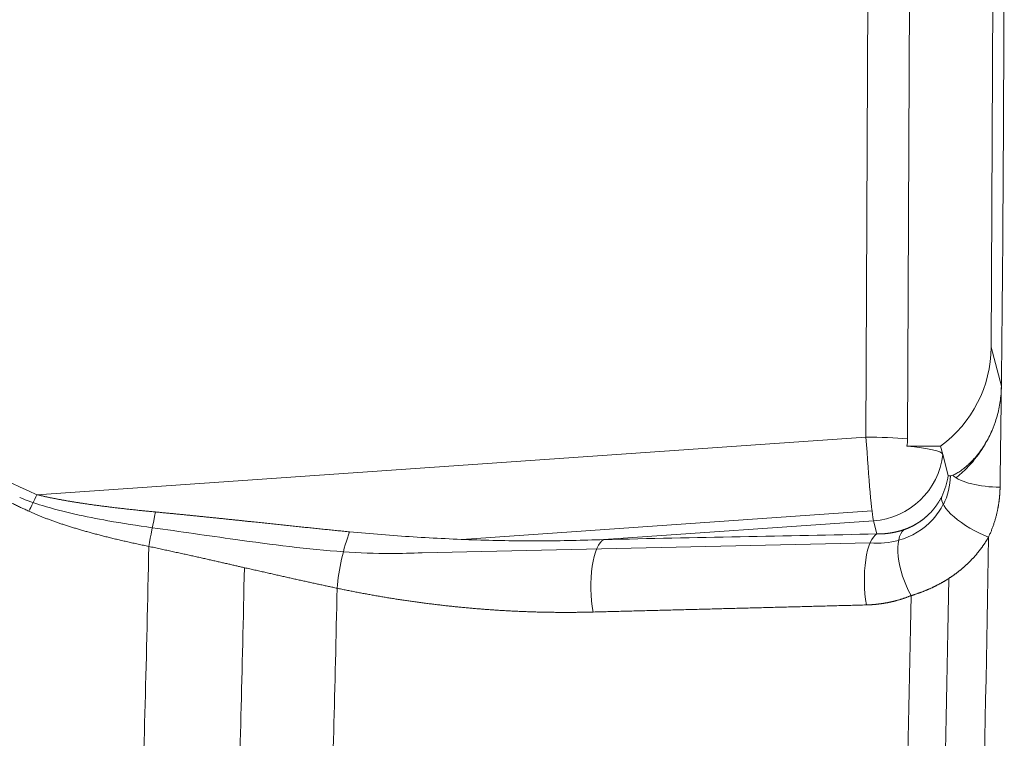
# Model space of a CAD drawing. Header units: millimetres. Extents: x 35469 to 44263, y -24881 to -16268.
# Tile 149 of 231: x 43768.9 to 43774.84, y -24755.36 to -24751.03. Entities that reach past the tile are written whole.
import ezdxf

# ---------------------------------------------------------------- set-up
doc = ezdxf.new("R2010")
doc.units = ezdxf.units.MM
doc.header["$LTSCALE"] = 0.3175
doc.layers.add('1轮廓实线层', color=7, linetype='Continuous', lineweight=18)

# ---------------------------------------------------------------- blocks, each defined once
blk = doc.blocks.new('MR20E-1840')
at = {"layer": '1轮廓实线层'}
for p, q in [((15610.8238, -10810.6897), (15610.8447, -10806.1685)), ((15611.0959, -10806.1784), (15611.075, -10810.6995)), ((15611.5943, -10806.7306), (15611.5785, -10810.1474)), ((15611.5785, -10810.1474), (15611.6403, -10810.3826)), ((15605.8236, -10811.0364), (15610.8238, -10810.6897)), ((15611.0708, -10810.7438), (15611.2737, -10810.7438)), ((15611.2867, -10810.7931), (15611.2737, -10810.7438)), ((15611.2867, -10810.7931), (15611.32, -10810.9198)), ((15610.8602, -10811.1342), (15608.3873, -10811.3057)), ((15610.8687, -10811.1938), (15609.2424, -10811.3066)), ((15610.8895, -10811.2731), (15610.8687, -10811.1938)), ((15610.8487, -10811.3271), (15608.1468, -10811.3862))]:
    blk.add_line(p, q, dxfattribs=at)
for centre, major_axis, ratio, start_param, end_param in [((15611.3301, -10807.4632), (0, 9.375), 0.034828, 4.395712, 4.765461), ((15610.829, -10810.1474), (0.7254, 0.1906), 0.990725, 5.092992, 6.02398), ((15611.3301, -10807.4632), (0, 9.375), 0.034828, 4.326584, 4.395712), ((15610.8394, -10810.7488), (0.0311, -0.4489), 0.025581, 4.578495, 6.149291), ((15610.8394, -10810.7488), (-0.45, 0.0021), 0.131341, 4.161843, 4.747528), ((15610.8264, -10810.6995), (-0.2406, -0.0632), 0.990725, 2.701984, 2.882387), ((15610.8392, -10810.7931), (0.4478, -0.0021), 0.131341, 0.035139, 1.027763), ((15610.8394, -10810.7488), (-0.4352, -0.1143), 0.990725, 1.381404, 2.783042), ((15611.6229, -10810.8781), (-0.3, 0.0042), 0.376077, 0.407195, 1.608392), ((15605.8132, -10810.997), (-0.1224, -0.2739), 0.085621, 1.076427, 1.464698), ((15611.5537, -10811.1694), (-0.2702, 0.1305), 0.361718, 0.091561, 1.778507), ((15606.5358, -10811.2031), (-0.0592, -0.2941), 0.031422, 4.504322, 5.234707), ((15607.7173, -10811.4564), (0.061, 0.2937), 0.204402, 0.88405, 2.125239), ((15610.9091, -10811.5698), (-0.0063, 0.2999), 0.316473, 0.14115, 2.017338), ((15611.1788, -10811.5166), (-0.1091, 0.2794), 0.43263, 0.148868, 1.873553), ((15611.2652, -10807.4632), (0, 9.375), 0.034828, 3.822289, 4.291687), ((15606.2573, -10807.4632), (0, -7.9345), 0.034828, 0.771674, 1.059116), ((15609.2619, -10811.6033), (-0.0059, 0.2999), 0.32292, 0.141477, 2.052326), ((15606.8328, -10807.4632), (0, 8.025), 0.034828, 3.920729, 4.188707), ((15611.0302, -10807.4632), (0, 9.375), 0.034828, 3.854603, 4.262412), ((15607.3874, -10807.4632), (0, 8.2034), 0.034828, 3.930197, 4.183779), ((15610.8065, -10807.4632), (0, -9.303), 0.034828, 0.726208, 1.104582)]:
    blk.add_ellipse(centre, major_axis=major_axis, ratio=ratio, start_param=start_param, end_param=end_param, dxfattribs=at)
for points, knots in [([(15605.7758, -10811.1362), (15605.7674, -10811.1323), (15605.7505, -10811.1245), (15605.7253, -10811.1128), (15605.7002, -10811.1011), (15605.6753, -10811.0894), (15605.6505, -10811.0778), (15605.6258, -10811.0662), (15605.6013, -10811.0546), (15605.5769, -10811.043), (15605.5526, -10811.0314), (15605.5284, -10811.0199), (15605.5044, -10811.0083), (15605.4805, -10810.9968), (15605.4568, -10810.9853), (15605.4332, -10810.9738), (15605.4097, -10810.9624), (15605.3863, -10810.9509), (15605.3631, -10810.9395), (15605.34, -10810.9281), (15605.3171, -10810.9167), (15605.2942, -10810.9054), (15605.2715, -10810.894), (15605.249, -10810.8827), (15605.2266, -10810.8714), (15605.2043, -10810.8601), (15605.1821, -10810.8488), (15605.1601, -10810.8375), (15605.1382, -10810.8263), (15605.1164, -10810.8151), (15605.0947, -10810.8039), (15605.0732, -10810.7927), (15605.0519, -10810.7815), (15605.0306, -10810.7704), (15605.0095, -10810.7592), (15604.9885, -10810.7481), (15604.9191, -10810.7111), (15604.8029, -10810.6479), (15604.6425, -10810.5571), (15604.4873, -10810.4656), (15604.3375, -10810.3735), (15604.2333, -10810.3066), (15604.1723, -10810.2663), (15604.1526, -10810.2533), (15604.133, -10810.2402), (15604.1136, -10810.2271), (15604.0943, -10810.214), (15604.0751, -10810.201), (15604.0561, -10810.1879), (15604.0373, -10810.1748), (15604.0185, -10810.1618), (15603.9999, -10810.1487), (15603.9815, -10810.1357), (15603.9631, -10810.1226), (15603.9449, -10810.1096), (15603.9269, -10810.0965), (15603.909, -10810.0835), (15603.8912, -10810.0704), (15603.8736, -10810.0574), (15603.8561, -10810.0444), (15603.8388, -10810.0314), (15603.8216, -10810.0183), (15603.8045, -10810.0053), (15603.7876, -10809.9923), (15603.7708, -10809.9793), (15603.7541, -10809.9663), (15603.7376, -10809.9532), (15603.7212, -10809.9402), (15603.705, -10809.9272), (15603.6889, -10809.9142), (15603.673, -10809.9012), (15603.6572, -10809.8882), (15603.6415, -10809.8752), (15603.6259, -10809.8622), (15603.6105, -10809.8492), (15603.5953, -10809.8363), (15603.5802, -10809.8233), (15603.5652, -10809.8103), (15603.5503, -10809.7973), (15603.5356, -10809.7843), (15603.5211, -10809.7713), (15603.5067, -10809.7583), (15603.4924, -10809.7454), (15603.4782, -10809.7324), (15603.4642, -10809.7194), (15603.4504, -10809.7064), (15603.4366, -10809.6935), (15603.423, -10809.6805), (15603.4096, -10809.6675), (15603.3963, -10809.6545), (15603.3831, -10809.6416), (15603.3701, -10809.6286), (15603.3572, -10809.6156), (15603.3444, -10809.6027), (15603.3318, -10809.5897), (15603.3193, -10809.5767), (15603.307, -10809.5638), (15603.2948, -10809.5508), (15603.2828, -10809.5378), (15603.2708, -10809.5249), (15603.2591, -10809.5119), (15603.2474, -10809.4989), (15603.2359, -10809.486), (15603.2246, -10809.473), (15603.2133, -10809.46), (15603.2023, -10809.4471), (15603.1913, -10809.4341), (15603.1805, -10809.4211), (15603.1699, -10809.4082), (15603.1593, -10809.3952), (15603.1489, -10809.3822), (15603.1387, -10809.3693), (15603.1286, -10809.3563), (15603.1186, -10809.3433), (15603.1088, -10809.3304), (15603.0991, -10809.3174), (15603.0896, -10809.3044), (15603.0801, -10809.2915), (15603.0709, -10809.2785), (15603.0617, -10809.2655), (15603.0527, -10809.2525), (15603.0439, -10809.2395), (15603.0352, -10809.2266), (15603.0266, -10809.2136), (15603.0182, -10809.2006), (15603.0099, -10809.1876), (15603.0017, -10809.1746), (15602.9937, -10809.1616), (15602.9858, -10809.1487), (15602.9781, -10809.1357), (15602.9705, -10809.1227), (15602.963, -10809.1097), (15602.9557, -10809.0967), (15602.9485, -10809.0837), (15602.9415, -10809.0707), (15602.9345, -10809.0577), (15602.9278, -10809.0447), (15602.9234, -10809.036), (15602.9212, -10809.0316)], [0, 0, 0, 0, 0.007734, 0.015433, 0.023096, 0.030724, 0.038317, 0.045875, 0.053398, 0.060885, 0.068337, 0.075754, 0.083136, 0.090483, 0.097794, 0.105071, 0.112312, 0.119519, 0.126691, 0.133827, 0.140929, 0.147996, 0.155028, 0.162025, 0.168987, 0.175915, 0.182808, 0.189666, 0.196489, 0.203278, 0.210032, 0.216751, 0.223436, 0.230087, 0.236702, 0.243284, 0.249831, 0.302143, 0.353263, 0.403209, 0.451999, 0.499653, 0.506251, 0.512817, 0.51935, 0.52585, 0.532318, 0.538754, 0.545158, 0.551529, 0.557868, 0.564176, 0.570451, 0.576694, 0.582906, 0.589086, 0.595234, 0.601351, 0.607436, 0.613491, 0.619513, 0.625505, 0.631466, 0.637395, 0.643294, 0.649162, 0.655, 0.660807, 0.666583, 0.67233, 0.678046, 0.683732, 0.689387, 0.695013, 0.70061, 0.706176, 0.711714, 0.717221, 0.7227, 0.728149, 0.733569, 0.738961, 0.744324, 0.749658, 0.754963, 0.760241, 0.76549, 0.770711, 0.775904, 0.781069, 0.786207, 0.791317, 0.796401, 0.801457, 0.806485, 0.811488, 0.816463, 0.821412, 0.826335, 0.831232, 0.836102, 0.840947, 0.845767, 0.850561, 0.85533, 0.860073, 0.864792, 0.869487, 0.874157, 0.878803, 0.883424, 0.888022, 0.892597, 0.897148, 0.901676, 0.906181, 0.910663, 0.915123, 0.919561, 0.923977, 0.928371, 0.932743, 0.937095, 0.941425, 0.945735, 0.950024, 0.954293, 0.958542, 0.962771, 0.966982, 0.971173, 0.975345, 0.979499, 0.983634, 0.987752, 0.991852, 0.995934, 1, 1, 1, 1]), ([(15602.968, -10809.008), (15603.1067, -10809.2723), (15603.3116, -10809.4926), (15603.7547, -10809.8838), (15603.9967, -10810.0552), (15604.7499, -10810.5311), (15605.2812, -10810.794), (15605.8236, -10811.0364)], [0, 0, 0, 0, 0.25, 0.25, 0.5, 0.5, 1, 1, 1, 1]), ([(15611.6403, -10810.3826), (15611.6402, -10810.3981), (15611.6388, -10810.4287), (15611.6354, -10810.459), (15611.6289, -10810.5042), (15611.6227, -10810.5339), (15611.6104, -10810.5777), (15611.6058, -10810.5922), (15611.5982, -10810.6137), (15611.5955, -10810.6208), (15611.59, -10810.6349), (15611.5871, -10810.6419), (15611.5722, -10810.6765), (15611.5586, -10810.7028), (15611.5361, -10810.7401), (15611.5283, -10810.7522), (15611.516, -10810.7697), (15611.5118, -10810.7754), (15611.5034, -10810.7866), (15611.499, -10810.7922), (15611.486, -10810.8083), (15611.4771, -10810.8184), (15611.4592, -10810.8375), (15611.4502, -10810.8464), (15611.4367, -10810.8588), (15611.43, -10810.8648), (15611.4233, -10810.8704), (15611.4189, -10810.874), (15611.4167, -10810.8758), (15611.4057, -10810.8845), (15611.3972, -10810.8907), (15611.381, -10810.9014), (15611.3733, -10810.906), (15611.3644, -10810.9108), (15611.3627, -10810.9117), (15611.3593, -10810.9134), (15611.3576, -10810.9142), (15611.3527, -10810.9165), (15611.3497, -10810.9178), (15611.3468, -10810.9189)], [0, 0, 0, 0, 0.0625, 0.125, 0.125, 0.25, 0.25, 0.3125, 0.3125, 0.34375, 0.34375, 0.375, 0.375, 0.5, 0.5, 0.5625, 0.5625, 0.59375, 0.59375, 0.625, 0.625, 0.6875, 0.6875, 0.75, 0.75, 0.78125, 0.796875, 0.796875, 0.8125, 0.8125, 0.875, 0.875, 0.9375, 0.9375, 0.953125, 0.953125, 0.96875, 0.96875, 1, 1, 1, 1]), ([(15611.5837, -10810.6499), (15611.5455, -10810.7397), (15611.4887, -10810.8225), (15611.4004, -10810.9066), (15611.3842, -10810.9207), (15611.3673, -10810.9341)], [0, 0, 0, 0, 0.823855, 0.823855, 1, 1, 1, 1]), ([(15611.2804, -10811.0484), (15611.2906, -10811.0282), (15611.2991, -10811.0071), (15611.3123, -10810.964), (15611.3171, -10810.942), (15611.32, -10810.9198)], [0, 0, 0, 0, 0.5, 0.5, 1, 1, 1, 1]), ([(15611.3468, -10810.9189), (15611.343, -10810.9203), (15611.3396, -10810.9215), (15611.3334, -10810.923), (15611.3307, -10810.9235), (15611.3261, -10810.9237), (15611.3242, -10810.9234), (15611.322, -10810.9225), (15611.3214, -10810.9221), (15611.3205, -10810.9211), (15611.3202, -10810.9205), (15611.32, -10810.9198)], [0, 0, 0, 0, 0.25, 0.25, 0.5, 0.5, 0.75, 0.75, 0.875, 0.875, 1, 1, 1, 1]), ([(15611.6326, -10810.991), (15611.6325, -10810.9928), (15611.6325, -10810.9964), (15611.6323, -10811.0018), (15611.6322, -10811.0072), (15611.632, -10811.0126), (15611.6317, -10811.018), (15611.6314, -10811.0233), (15611.6311, -10811.0287), (15611.6307, -10811.034), (15611.6303, -10811.0394), (15611.6299, -10811.0447), (15611.6294, -10811.0501), (15611.6289, -10811.0554), (15611.6283, -10811.0607), (15611.6277, -10811.066), (15611.6271, -10811.0713), (15611.6264, -10811.0767), (15611.6257, -10811.0819), (15611.6249, -10811.0872), (15611.6241, -10811.0925), (15611.6233, -10811.0978), (15611.6224, -10811.1031), (15611.6215, -10811.1083), (15611.6206, -10811.1136), (15611.6196, -10811.1188), (15611.6186, -10811.1241), (15611.6175, -10811.1293), (15611.6164, -10811.1345), (15611.6152, -10811.1398), (15611.6137, -10811.1466), (15611.6117, -10811.155), (15611.6092, -10811.1651), (15611.6065, -10811.1751), (15611.6037, -10811.185), (15611.6007, -10811.1949), (15611.5976, -10811.2048), (15611.5944, -10811.2146), (15611.591, -10811.2244), (15611.5874, -10811.2342), (15611.5838, -10811.2439), (15611.58, -10811.2536), (15611.576, -10811.2632), (15611.5719, -10811.2728), (15611.5677, -10811.2824), (15611.5648, -10811.2888), (15611.5633, -10811.2919)], [0, 0, 0, 0, 0.017371, 0.034726, 0.052066, 0.069391, 0.086701, 0.103999, 0.121284, 0.138558, 0.155821, 0.173073, 0.190317, 0.207552, 0.224779, 0.241999, 0.259213, 0.276422, 0.293626, 0.310826, 0.328024, 0.345219, 0.362413, 0.379606, 0.3968, 0.413994, 0.43119, 0.448389, 0.465591, 0.482797, 0.500008, 0.533308, 0.566587, 0.599853, 0.633109, 0.666363, 0.699619, 0.732884, 0.766164, 0.799463, 0.832788, 0.866145, 0.899539, 0.932976, 0.966461, 1, 1, 1, 1]), ([(15606.5197, -10811.2356), (15606.4301, -10811.2232), (15606.3408, -10811.2092), (15606.119, -10811.1695), (15605.9862, -10811.1418), (15605.8104, -10811.0878), (15605.7643, -10811.0723), (15605.7198, -10811.0528)], [0, 0, 0, 0, 0.330177, 0.330177, 0.822604, 0.822604, 1, 1, 1, 1]), ([(15605.8236, -10811.0364), (15605.826, -10811.037), (15605.8308, -10811.0382), (15605.838, -10811.0399), (15605.8454, -10811.0416), (15605.8529, -10811.0433), (15605.8605, -10811.045), (15605.8682, -10811.0467), (15605.876, -10811.0485), (15605.8839, -10811.0502), (15605.892, -10811.0519), (15605.9001, -10811.0536), (15605.9084, -10811.0553), (15605.9168, -10811.0569), (15605.9253, -10811.0586), (15605.9339, -10811.0603), (15605.9426, -10811.062), (15605.9515, -10811.0637), (15605.9604, -10811.0653), (15605.9695, -10811.067), (15605.9787, -10811.0686), (15605.988, -10811.0703), (15605.9974, -10811.072), (15606.0069, -10811.0736), (15606.0166, -10811.0752), (15606.0263, -10811.0769), (15606.0362, -10811.0785), (15606.0462, -10811.0801), (15606.0563, -10811.0818), (15606.0665, -10811.0834), (15606.0768, -10811.085), (15606.0873, -10811.0866), (15606.0978, -10811.0882), (15606.1085, -10811.0898), (15606.1193, -10811.0914), (15606.1302, -10811.093), (15606.1412, -10811.0946), (15606.1523, -10811.0961), (15606.1636, -10811.0977), (15606.1749, -10811.0993), (15606.1864, -10811.1008), (15606.198, -10811.1024), (15606.2097, -10811.1039), (15606.2215, -10811.1055), (15606.2334, -10811.107), (15606.2454, -10811.1085), (15606.2576, -10811.1101), (15606.2698, -10811.1116), (15606.2822, -10811.1131), (15606.2947, -10811.1146), (15606.3073, -10811.1161), (15606.32, -10811.1176), (15606.3329, -10811.1191), (15606.3458, -10811.1206), (15606.3589, -10811.122), (15606.372, -10811.1235), (15606.3853, -10811.125), (15606.3987, -10811.1264), (15606.4122, -10811.1279), (15606.4259, -10811.1293), (15606.4396, -10811.1307), (15606.4535, -10811.1322), (15606.4674, -10811.1336), (15606.4815, -10811.135), (15606.4957, -10811.1364), (15606.51, -10811.1378), (15606.5245, -10811.1392), (15606.5341, -10811.1401), (15606.539, -10811.1405)], [0, 0, 0, 0, 0.010166, 0.020483, 0.030951, 0.041571, 0.052342, 0.063265, 0.07434, 0.085567, 0.096946, 0.108478, 0.120162, 0.131998, 0.143988, 0.15613, 0.168425, 0.180873, 0.193474, 0.206229, 0.219137, 0.232198, 0.245413, 0.258781, 0.272304, 0.28598, 0.299809, 0.313793, 0.327931, 0.342223, 0.356669, 0.371269, 0.386023, 0.400932, 0.415995, 0.431213, 0.446585, 0.462111, 0.477793, 0.493629, 0.509619, 0.525765, 0.542065, 0.55852, 0.57513, 0.591895, 0.608815, 0.62589, 0.64312, 0.660505, 0.678045, 0.695741, 0.713592, 0.731598, 0.749759, 0.768075, 0.786547, 0.805175, 0.823957, 0.842895, 0.861989, 0.881238, 0.900643, 0.920203, 0.939919, 0.95979, 0.979817, 1, 1, 1, 1]), ([(15611.0529, -10811.2472), (15611.054, -10811.2468), (15611.0562, -10811.2461), (15611.0595, -10811.2449), (15611.0627, -10811.2437), (15611.066, -10811.2425), (15611.0693, -10811.2412), (15611.0726, -10811.2399), (15611.0758, -10811.2386), (15611.0791, -10811.2372), (15611.0824, -10811.2358), (15611.0857, -10811.2343), (15611.089, -10811.2328), (15611.0923, -10811.2313), (15611.0956, -10811.2297), (15611.0989, -10811.2281), (15611.1022, -10811.2265), (15611.1055, -10811.2248), (15611.1088, -10811.2231), (15611.1121, -10811.2214), (15611.1154, -10811.2196), (15611.1187, -10811.2177), (15611.122, -10811.2159), (15611.1253, -10811.214), (15611.1286, -10811.212), (15611.1319, -10811.21), (15611.1352, -10811.208), (15611.1384, -10811.2059), (15611.1417, -10811.2038), (15611.145, -10811.2017), (15611.1482, -10811.1995), (15611.1515, -10811.1972), (15611.1547, -10811.1949), (15611.1579, -10811.1926), (15611.1612, -10811.1902), (15611.1644, -10811.1878), (15611.1676, -10811.1854), (15611.1707, -10811.1829), (15611.1739, -10811.1804), (15611.1771, -10811.1778), (15611.1802, -10811.1752), (15611.1837, -10811.1722), (15611.1874, -10811.169), (15611.1915, -10811.1654), (15611.1955, -10811.1616), (15611.1996, -10811.1577), (15611.2038, -10811.1537), (15611.2079, -10811.1495), (15611.2121, -10811.1452), (15611.2163, -10811.1408), (15611.2205, -10811.1362), (15611.2247, -10811.1314), (15611.2289, -10811.1266), (15611.233, -10811.1215), (15611.2372, -10811.1163), (15611.2414, -10811.1109), (15611.2455, -10811.1054), (15611.2496, -10811.0997), (15611.2536, -10811.0939), (15611.2576, -10811.0879), (15611.2616, -10811.0817), (15611.2655, -10811.0754), (15611.2694, -10811.0689), (15611.2731, -10811.0622), (15611.2768, -10811.0554), (15611.2792, -10811.0508), (15611.2804, -10811.0484)], [0, 0, 0, 0, 0.011844, 0.02372, 0.035627, 0.047565, 0.059534, 0.071536, 0.083569, 0.095635, 0.107733, 0.119864, 0.132028, 0.144224, 0.156454, 0.168717, 0.181014, 0.193344, 0.205708, 0.218106, 0.230539, 0.243005, 0.255507, 0.268043, 0.280614, 0.29322, 0.305862, 0.318539, 0.331251, 0.343999, 0.356783, 0.369604, 0.38246, 0.395353, 0.408283, 0.421249, 0.434252, 0.447292, 0.460369, 0.473484, 0.486636, 0.499825, 0.516827, 0.534161, 0.551827, 0.569826, 0.588158, 0.606823, 0.625821, 0.645152, 0.664818, 0.684818, 0.705152, 0.725821, 0.746824, 0.768162, 0.789835, 0.811844, 0.834188, 0.856868, 0.879883, 0.903234, 0.926921, 0.950945, 0.975304, 1, 1, 1, 1]), ([(15611.0207, -10811.3111), (15611.0998, -10811.2894), (15611.1732, -10811.246), (15611.2526, -10811.1572), (15611.2732, -10811.1266), (15611.2896, -10811.0937)], [0, 0, 0, 0, 0.693126, 0.693126, 1, 1, 1, 1]), ([(15606.4982, -10811.3482), (15606.4928, -10811.3471), (15606.482, -10811.3449), (15606.4659, -10811.3415), (15606.4498, -10811.3381), (15606.434, -10811.3347), (15606.4182, -10811.3313), (15606.4026, -10811.3279), (15606.3871, -10811.3244), (15606.3718, -10811.321), (15606.3566, -10811.3175), (15606.3415, -10811.3141), (15606.3266, -10811.3106), (15606.3118, -10811.3071), (15606.2971, -10811.3036), (15606.2825, -10811.3001), (15606.2681, -10811.2966), (15606.2539, -10811.2931), (15606.2397, -10811.2896), (15606.2257, -10811.286), (15606.2119, -10811.2825), (15606.1981, -10811.2789), (15606.1845, -10811.2753), (15606.1711, -10811.2718), (15606.1578, -10811.2682), (15606.1446, -10811.2646), (15606.1315, -10811.261), (15606.1186, -10811.2573), (15606.1058, -10811.2537), (15606.0931, -10811.2501), (15606.0806, -10811.2464), (15606.0682, -10811.2428), (15606.056, -10811.2391), (15606.0438, -10811.2354), (15606.0319, -10811.2317), (15606.02, -10811.228), (15606.0083, -10811.2243), (15605.9967, -10811.2206), (15605.9853, -10811.2169), (15605.9739, -10811.2131), (15605.9628, -10811.2094), (15605.9517, -10811.2056), (15605.9408, -10811.2019), (15605.93, -10811.1981), (15605.9194, -10811.1943), (15605.9089, -10811.1905), (15605.8985, -10811.1867), (15605.8883, -10811.1829), (15605.8782, -10811.179), (15605.8682, -10811.1752), (15605.8583, -10811.1713), (15605.8486, -10811.1675), (15605.8391, -10811.1636), (15605.8296, -10811.1597), (15605.8203, -10811.1558), (15605.8112, -10811.1519), (15605.8021, -10811.148), (15605.7932, -10811.1441), (15605.7845, -10811.1401), (15605.7787, -10811.1375), (15605.7758, -10811.1362)], [0, 0, 0, 0, 0.022037, 0.043901, 0.065593, 0.087113, 0.108461, 0.129638, 0.150643, 0.171476, 0.192138, 0.212629, 0.232949, 0.253099, 0.273078, 0.292886, 0.312525, 0.331993, 0.351292, 0.370421, 0.389381, 0.408172, 0.426794, 0.445247, 0.463532, 0.481649, 0.499598, 0.517379, 0.534993, 0.55244, 0.569721, 0.586835, 0.603782, 0.620564, 0.637181, 0.653632, 0.669918, 0.68604, 0.701998, 0.717792, 0.733423, 0.748891, 0.764196, 0.77934, 0.794321, 0.809142, 0.823801, 0.838301, 0.852641, 0.866821, 0.880843, 0.894707, 0.908413, 0.921963, 0.935356, 0.948593, 0.961676, 0.974604, 0.987378, 1, 1, 1, 1]), ([(15606.539, -10811.1405), (15606.5464, -10811.1412), (15606.5611, -10811.1426), (15606.5833, -10811.1448), (15606.6055, -10811.1469), (15606.6278, -10811.1491), (15606.6501, -10811.1512), (15606.6724, -10811.1534), (15606.6947, -10811.1556), (15606.7171, -10811.1578), (15606.7395, -10811.1601), (15606.7619, -10811.1623), (15606.7844, -10811.1646), (15606.8069, -10811.1669), (15606.8295, -10811.1692), (15606.852, -10811.1715), (15606.8746, -10811.1738), (15606.8972, -10811.1761), (15606.9199, -10811.1785), (15606.9426, -10811.1808), (15606.9653, -10811.1832), (15606.9881, -10811.1856), (15607.0109, -10811.188), (15607.0337, -10811.1903), (15607.0565, -10811.1927), (15607.0794, -10811.1952), (15607.1023, -10811.1976), (15607.1302, -10811.2005), (15607.1631, -10811.204), (15607.2009, -10811.208), (15607.2385, -10811.2119), (15607.2759, -10811.2159), (15607.3131, -10811.2198), (15607.3501, -10811.2237), (15607.3869, -10811.2275), (15607.4235, -10811.2314), (15607.4599, -10811.2351), (15607.4961, -10811.2389), (15607.5322, -10811.2426), (15607.568, -10811.2463), (15607.6037, -10811.2499), (15607.6391, -10811.2535), (15607.6744, -10811.257), (15607.6978, -10811.2593), (15607.7095, -10811.2605)], [0, 0, 0, 0, 0.01887, 0.037769, 0.056696, 0.075652, 0.094637, 0.113651, 0.132693, 0.151764, 0.170863, 0.189992, 0.209149, 0.228335, 0.24755, 0.266793, 0.286066, 0.305367, 0.324698, 0.344057, 0.363445, 0.382862, 0.402308, 0.421783, 0.441287, 0.46082, 0.480383, 0.499974, 0.5324, 0.56467, 0.596783, 0.628738, 0.660537, 0.692179, 0.723665, 0.754994, 0.786166, 0.817182, 0.848042, 0.878745, 0.909293, 0.939684, 0.96992, 1, 1, 1, 1]), ([(15607.6718, -10811.3806), (15607.458, -10811.3652), (15607.24, -10811.3366), (15606.8541, -10811.2835), (15606.6871, -10811.2589), (15606.5198, -10811.2353)], [0, 0, 0, 0, 0.56775, 0.56775, 1, 1, 1, 1]), ([(15607.7095, -10811.2605), (15607.8376, -10811.2722), (15607.9657, -10811.2824), (15608.2217, -10811.2988), (15608.3496, -10811.3051), (15608.6051, -10811.3134), (15608.7328, -10811.3153), (15608.9878, -10811.3145), (15609.1152, -10811.3118), (15609.2424, -10811.3066)], [0, 0, 0, 0, 0.25, 0.25, 0.5, 0.5, 0.75, 0.75, 1, 1, 1, 1]), ([(15610.8895, -10811.2731), (15610.8907, -10811.2731), (15610.8932, -10811.2731), (15610.8969, -10811.2731), (15610.9006, -10811.2731), (15610.9044, -10811.273), (15610.9082, -10811.2729), (15610.912, -10811.2728), (15610.9158, -10811.2727), (15610.9197, -10811.2725), (15610.9236, -10811.2723), (15610.9275, -10811.2721), (15610.9314, -10811.2718), (15610.9353, -10811.2715), (15610.9393, -10811.2712), (15610.9433, -10811.2708), (15610.9473, -10811.2704), (15610.9513, -10811.27), (15610.9554, -10811.2695), (15610.9595, -10811.269), (15610.9636, -10811.2684), (15610.9677, -10811.2679), (15610.9718, -10811.2672), (15610.9759, -10811.2666), (15610.9801, -10811.2659), (15610.9843, -10811.2651), (15610.9885, -10811.2643), (15610.9927, -10811.2635), (15610.9969, -10811.2626), (15611.0012, -10811.2617), (15611.0054, -10811.2608), (15611.0097, -10811.2598), (15611.014, -10811.2587), (15611.0183, -10811.2576), (15611.0226, -10811.2565), (15611.0269, -10811.2553), (15611.0312, -10811.2541), (15611.0355, -10811.2528), (15611.0399, -10811.2515), (15611.0442, -10811.2501), (15611.0486, -10811.2487), (15611.0515, -10811.2477), (15611.0529, -10811.2472)], [0, 0, 0, 0, 0.021024, 0.04225, 0.063677, 0.085307, 0.107138, 0.129171, 0.151408, 0.173847, 0.196488, 0.219334, 0.242382, 0.265634, 0.28909, 0.31275, 0.336613, 0.360682, 0.384954, 0.409432, 0.434114, 0.459001, 0.484093, 0.509391, 0.534894, 0.560602, 0.586516, 0.612636, 0.638962, 0.665494, 0.692233, 0.719177, 0.746329, 0.773686, 0.801251, 0.829022, 0.857001, 0.885186, 0.913578, 0.942178, 0.970985, 1, 1, 1, 1]), ([(15611.5633, -10811.2919), (15611.5624, -10811.2935), (15611.5606, -10811.2965), (15611.5579, -10811.3011), (15611.5551, -10811.3056), (15611.5523, -10811.3101), (15611.5495, -10811.3146), (15611.5467, -10811.3191), (15611.5438, -10811.3236), (15611.5409, -10811.328), (15611.5379, -10811.3324), (15611.535, -10811.3368), (15611.5319, -10811.3412), (15611.5289, -10811.3455), (15611.5258, -10811.3499), (15611.5227, -10811.3542), (15611.5196, -10811.3585), (15611.5164, -10811.3627), (15611.5132, -10811.367), (15611.5099, -10811.3712), (15611.5067, -10811.3754), (15611.5033, -10811.3796), (15611.5, -10811.3837), (15611.4966, -10811.3878), (15611.4932, -10811.3919), (15611.4898, -10811.396), (15611.4863, -10811.4001), (15611.4828, -10811.4041), (15611.4793, -10811.4081), (15611.4757, -10811.4121), (15611.4721, -10811.4161), (15611.4685, -10811.4201), (15611.4648, -10811.424), (15611.4611, -10811.4279), (15611.4574, -10811.4318), (15611.4536, -10811.4356), (15611.4498, -10811.4394), (15611.446, -10811.4433), (15611.4421, -10811.447), (15611.4382, -10811.4508), (15611.4343, -10811.4545), (15611.4304, -10811.4582), (15611.4264, -10811.4619), (15611.4223, -10811.4656), (15611.4183, -10811.4692), (15611.4142, -10811.4728), (15611.4101, -10811.4764), (15611.4059, -10811.48), (15611.4018, -10811.4835), (15611.3976, -10811.487), (15611.3933, -10811.4905), (15611.389, -10811.494), (15611.3847, -10811.4974), (15611.3804, -10811.5008), (15611.376, -10811.5042), (15611.3716, -10811.5076), (15611.3672, -10811.5109), (15611.3627, -10811.5142), (15611.3582, -10811.5175), (15611.3537, -10811.5208), (15611.3492, -10811.524), (15611.3446, -10811.5272), (15611.3399, -10811.5304), (15611.3353, -10811.5335), (15611.3306, -10811.5366), (15611.3259, -10811.5397), (15611.3212, -10811.5428), (15611.3164, -10811.5458), (15611.3116, -10811.5488), (15611.3068, -10811.5518), (15611.3019, -10811.5548), (15611.297, -10811.5577), (15611.2921, -10811.5606), (15611.2871, -10811.5635), (15611.2822, -10811.5663), (15611.2771, -10811.5691), (15611.2721, -10811.5719), (15611.267, -10811.5747), (15611.2619, -10811.5774), (15611.2568, -10811.5801), (15611.2516, -10811.5828), (15611.2464, -10811.5854), (15611.2412, -10811.588), (15611.236, -10811.5906), (15611.2307, -10811.5932), (15611.2254, -10811.5957), (15611.2201, -10811.5982), (15611.2147, -10811.6006), (15611.2093, -10811.603), (15611.2039, -10811.6054), (15611.1985, -10811.6078), (15611.193, -10811.6102), (15611.1875, -10811.6125), (15611.182, -10811.6147), (15611.1764, -10811.617), (15611.1708, -10811.6192), (15611.1652, -10811.6214), (15611.1596, -10811.6235), (15611.1539, -10811.6256), (15611.1483, -10811.6277), (15611.1425, -10811.6298), (15611.1368, -10811.6318), (15611.131, -10811.6338), (15611.1253, -10811.6357), (15611.1194, -10811.6376), (15611.1136, -10811.6395), (15611.1077, -10811.6414), (15611.1018, -10811.6432), (15611.0979, -10811.6444), (15611.0959, -10811.6449)], [0, 0, 0, 0, 0.008804, 0.017605, 0.026403, 0.035199, 0.043992, 0.052785, 0.061576, 0.070366, 0.079157, 0.087947, 0.096738, 0.105529, 0.114322, 0.123117, 0.131913, 0.140713, 0.149515, 0.15832, 0.167129, 0.175942, 0.184759, 0.193582, 0.202409, 0.211242, 0.220082, 0.228927, 0.23778, 0.246639, 0.255507, 0.264382, 0.273266, 0.282158, 0.291059, 0.299971, 0.308891, 0.317823, 0.326765, 0.335718, 0.344682, 0.353658, 0.362647, 0.371648, 0.380661, 0.389689, 0.398729, 0.407784, 0.416854, 0.425938, 0.435037, 0.444151, 0.453282, 0.462428, 0.471592, 0.480772, 0.489969, 0.499184, 0.508417, 0.517668, 0.526938, 0.536227, 0.545535, 0.554862, 0.56421, 0.573578, 0.582967, 0.592377, 0.601808, 0.61126, 0.620735, 0.630232, 0.639751, 0.649294, 0.658859, 0.668448, 0.678061, 0.687698, 0.69736, 0.707046, 0.716758, 0.726494, 0.736257, 0.746045, 0.75586, 0.765701, 0.775569, 0.785464, 0.795386, 0.805336, 0.815314, 0.825321, 0.835355, 0.845419, 0.855511, 0.865633, 0.875784, 0.885966, 0.896177, 0.906419, 0.916691, 0.926994, 0.937328, 0.947693, 0.958091, 0.96852, 0.978981, 0.989474, 1, 1, 1, 1]), ([(15607.6341, -10811.6004), (15607.6298, -10811.5995), (15607.6212, -10811.5977), (15607.6082, -10811.5949), (15607.5952, -10811.5921), (15607.5821, -10811.5893), (15607.5689, -10811.5865), (15607.5557, -10811.5837), (15607.5424, -10811.5808), (15607.5291, -10811.5779), (15607.5157, -10811.575), (15607.5022, -10811.5721), (15607.4887, -10811.5691), (15607.4751, -10811.5661), (15607.4614, -10811.5631), (15607.4477, -10811.5601), (15607.4339, -10811.5571), (15607.4201, -10811.554), (15607.4062, -10811.5509), (15607.3922, -10811.5478), (15607.3782, -10811.5447), (15607.3641, -10811.5416), (15607.3499, -10811.5384), (15607.3357, -10811.5352), (15607.3214, -10811.532), (15607.3071, -10811.5288), (15607.2927, -10811.5256), (15607.2782, -10811.5223), (15607.2636, -10811.519), (15607.249, -10811.5158), (15607.2344, -10811.5125), (15607.2196, -10811.5091), (15607.2049, -10811.5058), (15607.19, -10811.5024), (15607.1751, -10811.499), (15607.1601, -10811.4956), (15607.1451, -10811.4922), (15607.13, -10811.4888), (15607.1148, -10811.4854), (15607.0995, -10811.4819), (15607.0842, -10811.4784), (15607.0665, -10811.4744), (15607.046, -10811.4697), (15607.0227, -10811.4644), (15606.9988, -10811.459), (15606.9743, -10811.4534), (15606.9492, -10811.4477), (15606.9234, -10811.4418), (15606.8971, -10811.4359), (15606.8701, -10811.4298), (15606.8425, -10811.4235), (15606.8143, -10811.4172), (15606.7855, -10811.4107), (15606.756, -10811.4042), (15606.7259, -10811.3975), (15606.6952, -10811.3907), (15606.6639, -10811.3839), (15606.632, -10811.3769), (15606.5994, -10811.3699), (15606.5663, -10811.3627), (15606.5325, -10811.3555), (15606.5097, -10811.3507), (15606.4982, -10811.3482)], [0, 0, 0, 0, 0.011491, 0.023034, 0.034628, 0.046274, 0.05797, 0.069719, 0.081519, 0.09337, 0.105273, 0.117227, 0.129234, 0.141292, 0.153401, 0.165563, 0.177776, 0.190041, 0.202358, 0.214727, 0.227148, 0.239621, 0.252146, 0.264722, 0.277351, 0.290032, 0.302766, 0.315551, 0.328389, 0.341278, 0.35422, 0.367215, 0.380261, 0.39336, 0.406512, 0.419715, 0.432972, 0.44628, 0.459641, 0.473055, 0.486521, 0.500039, 0.519994, 0.54048, 0.561496, 0.583043, 0.605121, 0.627729, 0.650869, 0.674539, 0.69874, 0.723472, 0.748735, 0.774529, 0.800855, 0.827711, 0.855098, 0.883016, 0.911465, 0.940446, 0.969957, 1, 1, 1, 1]), ([(15608.1468, -10811.3862), (15608.084, -10811.3894), (15608.0209, -10811.3908), (15607.8629, -10811.3905), (15607.7676, -10811.387), (15607.6719, -10811.3802)], [0, 0, 0, 0, 0.40058, 0.40058, 1, 1, 1, 1]), ([(15609.1788, -10811.7439), (15609.1739, -10811.744), (15609.1641, -10811.7443), (15609.1493, -10811.7446), (15609.1346, -10811.7449), (15609.1198, -10811.7452), (15609.1051, -10811.7454), (15609.0903, -10811.7456), (15609.0756, -10811.7457), (15609.0609, -10811.7459), (15609.0462, -10811.7459), (15609.0314, -10811.746), (15609.0167, -10811.746), (15609.002, -10811.746), (15608.9873, -10811.746), (15608.9727, -10811.7459), (15608.958, -10811.7458), (15608.9433, -10811.7456), (15608.9286, -10811.7455), (15608.914, -10811.7452), (15608.8993, -10811.745), (15608.8847, -10811.7447), (15608.87, -10811.7444), (15608.8554, -10811.7441), (15608.8408, -10811.7437), (15608.8261, -10811.7433), (15608.8115, -10811.7428), (15608.7969, -10811.7424), (15608.7823, -10811.7418), (15608.7677, -10811.7413), (15608.7531, -10811.7407), (15608.7385, -10811.7401), (15608.7239, -10811.7395), (15608.7094, -10811.7388), (15608.6948, -10811.7381), (15608.6802, -10811.7374), (15608.6657, -10811.7366), (15608.6511, -10811.7358), (15608.6366, -10811.735), (15608.6221, -10811.7341), (15608.6075, -10811.7332), (15608.593, -10811.7323), (15608.5785, -10811.7313), (15608.564, -10811.7303), (15608.5495, -10811.7293), (15608.535, -10811.7282), (15608.5205, -10811.7272), (15608.506, -10811.726), (15608.4915, -10811.7249), (15608.477, -10811.7237), (15608.4626, -10811.7225), (15608.4481, -10811.7212), (15608.4337, -10811.72), (15608.4192, -10811.7187), (15608.4048, -10811.7173), (15608.3903, -10811.716), (15608.3759, -10811.7146), (15608.3615, -10811.7131), (15608.3471, -10811.7117), (15608.3326, -10811.7102), (15608.3182, -10811.7087), (15608.3038, -10811.7071), (15608.2894, -10811.7055), (15608.2751, -10811.7039), (15608.2607, -10811.7023), (15608.2463, -10811.7006), (15608.2319, -10811.6989), (15608.2176, -10811.6971), (15608.2032, -10811.6954), (15608.1889, -10811.6936), (15608.1745, -10811.6917), (15608.1602, -10811.6899), (15608.1459, -10811.688), (15608.1315, -10811.6861), (15608.1172, -10811.6841), (15608.1029, -10811.6821), (15608.0886, -10811.6801), (15608.0743, -10811.6781), (15608.06, -10811.676), (15608.0457, -10811.6739), (15608.0314, -10811.6718), (15608.0172, -10811.6697), (15608.0029, -10811.6675), (15607.9886, -10811.6653), (15607.9744, -10811.663), (15607.9601, -10811.6607), (15607.9459, -10811.6584), (15607.9317, -10811.6561), (15607.9174, -10811.6537), (15607.9032, -10811.6513), (15607.889, -10811.6489), (15607.8748, -10811.6465), (15607.8606, -10811.644), (15607.8464, -10811.6415), (15607.8322, -10811.6389), (15607.818, -10811.6364), (15607.8038, -10811.6338), (15607.7896, -10811.6312), (15607.7755, -10811.6285), (15607.7613, -10811.6258), (15607.7471, -10811.6231), (15607.733, -10811.6204), (15607.7188, -10811.6176), (15607.7047, -10811.6148), (15607.6906, -10811.612), (15607.6764, -10811.6091), (15607.6623, -10811.6062), (15607.6482, -10811.6033), (15607.6388, -10811.6014), (15607.6341, -10811.6004)], [0, 0, 0, 0, 0.009675, 0.019342, 0.029001, 0.038652, 0.048295, 0.05793, 0.067557, 0.077177, 0.086788, 0.096392, 0.105988, 0.115576, 0.125157, 0.134731, 0.144297, 0.153855, 0.163407, 0.172951, 0.182488, 0.192017, 0.20154, 0.211055, 0.220564, 0.230066, 0.23956, 0.249048, 0.25853, 0.268004, 0.277472, 0.286933, 0.296388, 0.305836, 0.315278, 0.324714, 0.334143, 0.343566, 0.352983, 0.362393, 0.371798, 0.381196, 0.390589, 0.399975, 0.409356, 0.418731, 0.4281, 0.437464, 0.446822, 0.456174, 0.465521, 0.474862, 0.484198, 0.493528, 0.502853, 0.512173, 0.521488, 0.530798, 0.540102, 0.549401, 0.558696, 0.567985, 0.57727, 0.58655, 0.595825, 0.605095, 0.614361, 0.623622, 0.632878, 0.64213, 0.651378, 0.660621, 0.66986, 0.679094, 0.688325, 0.697551, 0.706773, 0.71599, 0.725204, 0.734414, 0.74362, 0.752822, 0.76202, 0.771215, 0.780405, 0.789592, 0.798776, 0.807956, 0.817132, 0.826305, 0.835475, 0.844641, 0.853804, 0.862963, 0.872119, 0.881273, 0.890423, 0.89957, 0.908714, 0.917855, 0.926993, 0.936129, 0.945261, 0.954391, 0.963518, 0.972642, 0.981764, 0.990883, 1, 1, 1, 1]), ([(15611.0959, -10811.6449), (15611.0942, -10811.6456), (15611.0909, -10811.647), (15611.0858, -10811.649), (15611.0807, -10811.651), (15611.0755, -10811.6529), (15611.0704, -10811.6548), (15611.0653, -10811.6567), (15611.0602, -10811.6585), (15611.055, -10811.6603), (15611.0499, -10811.662), (15611.0447, -10811.6637), (15611.0395, -10811.6654), (15611.0344, -10811.667), (15611.0292, -10811.6686), (15611.024, -10811.6702), (15611.0188, -10811.6717), (15611.0136, -10811.6732), (15611.0084, -10811.6746), (15611.0031, -10811.676), (15610.9979, -10811.6774), (15610.9927, -10811.6787), (15610.9874, -10811.68), (15610.9822, -10811.6812), (15610.9769, -10811.6824), (15610.9716, -10811.6836), (15610.9663, -10811.6847), (15610.961, -10811.6858), (15610.9557, -10811.6869), (15610.9504, -10811.6879), (15610.9451, -10811.6889), (15610.9398, -10811.6898), (15610.9345, -10811.6908), (15610.9291, -10811.6916), (15610.9238, -10811.6925), (15610.9184, -10811.6933), (15610.9131, -10811.694), (15610.9077, -10811.6947), (15610.9023, -10811.6954), (15610.8969, -10811.6961), (15610.8915, -10811.6967), (15610.8861, -10811.6972), (15610.8807, -10811.6978), (15610.8753, -10811.6983), (15610.8699, -10811.6987), (15610.8644, -10811.6992), (15610.859, -10811.6995), (15610.8535, -10811.6999), (15610.8481, -10811.7002), (15610.8426, -10811.7005), (15610.8371, -10811.7007), (15610.8316, -10811.7009), (15610.828, -10811.701), (15610.8261, -10811.7011)], [0, 0, 0, 0, 0.020289, 0.040535, 0.060739, 0.080903, 0.101028, 0.121113, 0.14116, 0.161171, 0.181145, 0.201084, 0.220988, 0.24086, 0.260698, 0.280506, 0.300283, 0.32003, 0.339748, 0.359439, 0.379103, 0.398741, 0.418354, 0.437943, 0.45751, 0.477054, 0.496577, 0.51608, 0.535565, 0.555031, 0.574479, 0.593912, 0.613329, 0.632733, 0.652123, 0.671501, 0.690867, 0.710223, 0.72957, 0.748909, 0.76824, 0.787565, 0.806884, 0.826199, 0.845511, 0.86482, 0.884128, 0.903436, 0.922744, 0.942053, 0.961365, 0.98068, 1, 1, 1, 1]), ([(15610.8261, -10811.7011), (15610.7946, -10811.7019), (15610.7317, -10811.7035), (15610.6374, -10811.706), (15610.5436, -10811.7085), (15610.45, -10811.7109), (15610.3569, -10811.7133), (15610.2641, -10811.7158), (15610.1717, -10811.7182), (15610.0796, -10811.7206), (15609.9879, -10811.7229), (15609.8966, -10811.7253), (15609.8056, -10811.7277), (15609.715, -10811.73), (15609.6248, -10811.7324), (15609.5349, -10811.7347), (15609.4454, -10811.737), (15609.3562, -10811.7393), (15609.2674, -10811.7416), (15609.2083, -10811.7431), (15609.1788, -10811.7439)], [0, 0, 0, 0, 0.057359, 0.114506, 0.17144, 0.228162, 0.284672, 0.34097, 0.397056, 0.452929, 0.508591, 0.56404, 0.619277, 0.674302, 0.729115, 0.783716, 0.838105, 0.892282, 0.946247, 1, 1, 1, 1])]:
    blk.add_open_spline(points, degree=3, knots=knots, dxfattribs=at)
for points in [[(15611.3337, -10810.9229), (15611.3323, -10810.9827), (15611.3175, -10811.042), (15611.291, -10811.0964)], [(15609.2424, -10811.3066), (15609.7908, -10811.2957), (15610.3399, -10811.2845), (15610.8895, -10811.2731)], [(15611.0206, -10811.3117), (15610.9661, -10811.3267), (15610.9075, -10811.3321), (15610.8488, -10811.3268)]]:
    blk.add_open_spline(points, degree=3, dxfattribs=at)

msp = doc.modelspace()

# ---------------------------------------------------------------- block references
msp.add_blockref('MR20E-1840', (28163.1775, -13942.8535))

doc.saveas('drawing.dxf')
